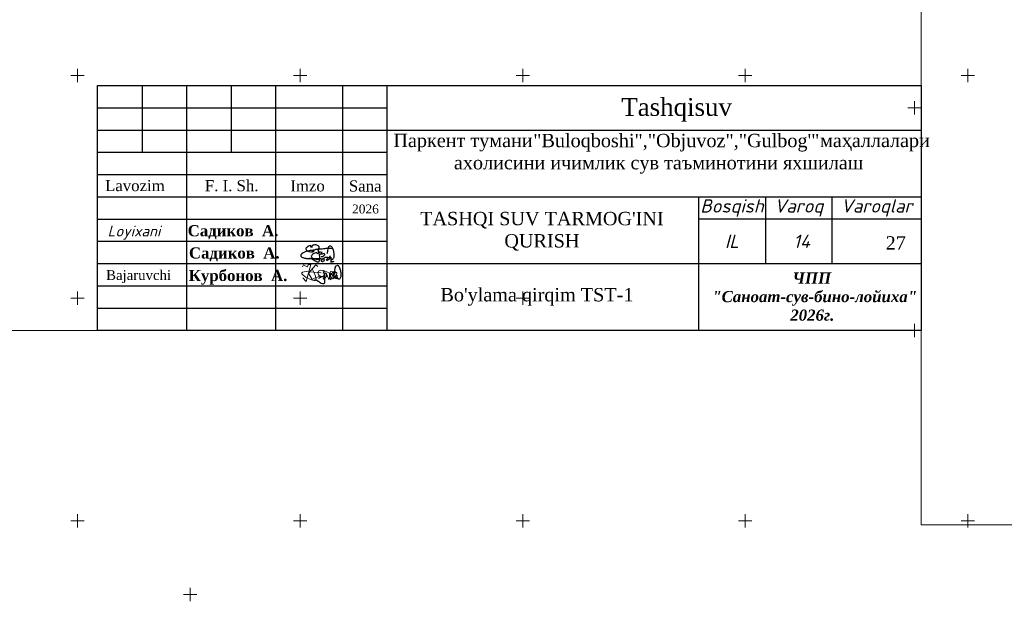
# Model space of a CAD drawing. Header units: millimetres. Extents: x 366033 to 446362, y 4247208 to 4265071.
# Tile 84 of 159: x 436052 to 436274, y 4253914 to 4254044. Entities that reach past the tile are written whole.
import ezdxf

# ---------------------------------------------------------------- set-up
doc = ezdxf.new("R2010")
doc.units = ezdxf.units.MM
doc.layers.add('GEODS_POINT_GRID#_B', color=7, linetype='Continuous', true_color=0x000000)
doc.layers.add('план', color=7, linetype='Continuous', lineweight=40)
doc.styles.add('GOST 2.304', font='CS_Gost2304.shx')
doc.styles.add('SHRFT', font='TXT', dxfattribs={"width": 1.75})
doc.styles.get("Standard").update_dxf_attribs({"font": 'times.ttf'})
doc.styles.add('TIMES', font='times.ttf')

# ---------------------------------------------------------------- blocks, each defined once
blk = doc.blocks.new('CrossCoord_m1')
at = {"layer": 'GEODS_POINT_GRID#_B', "color": 3, "lineweight": 20, "true_color": 0x00ff00, "flags": 128}
for points in [[(-3, 0), (3, 0)], [(0, 3), (0, -3)]]:
    blk.add_lwpolyline(points, dxfattribs=at)

msp = doc.modelspace()

# ---------------------------------------------------------------- linework, layer by layer
at = {"color": 250, "lineweight": 25}
for p, q in [((436079.942, 4254029.5, -1731.027), (436079.942, 4254014.5, -1731.027)), ((436089.942, 4254029.5, -1731.027), (436089.942, 4253974.5, -1731.027)), ((436099.942, 4254029.5, -1731.027), (436099.942, 4254014.5, -1731.027)), ((436109.942, 4254029.5, -1731.027), (436109.942, 4253974.5, -1731.027)), ((436124.942, 4254029.5, -1561.607), (436124.942, 4253974.5, -1561.607)), ((436134.942, 4254029.5, -714.51), (436134.942, 4253974.5, -714.51)), ((436069.942, 4254024.5, -714.51), (436134.942, 4254024.5, -714.51)), ((436069.942, 4254019.5, -714.51), (436254.942, 4254019.5, -714.51)), ((436069.942, 4254019.5, -714.51), (436134.942, 4254019.5, -714.51)), ((436069.942, 4254014.5, -714.51), (436134.942, 4254014.5, -714.51)), ((436069.942, 4254009.5, -714.51), (436134.942, 4254009.5, -714.51)), ((436069.942, 4254004.5, -714.51), (436254.942, 4254004.5, -714.51)), ((436204.942, 4254004.5, -714.51), (436204.942, 4253974.5, -714.51)), ((436219.942, 4254004.5, -714.51), (436219.942, 4253989.5, -714.51)), ((436234.942, 4253989.5, -714.51), (436234.942, 4254004.5, -714.51)), ((436069.942, 4253999.5, -714.51), (436134.942, 4253999.5, -714.51)), ((436254.942, 4253999.5, -714.51), (436204.942, 4253999.5, -714.51)), ((436254.942, 4253999.5, -714.51), (436204.942, 4253999.5, -714.51)), ((436069.942, 4253994.5, -714.51), (436134.942, 4253994.5, -714.51)), ((436069.942, 4253989.5, -714.51), (436254.942, 4253989.5, -714.51)), ((436069.942, 4253984.5, -714.51), (436134.942, 4253984.5, -714.51)), ((436069.942, 4253979.5, -714.51), (436134.942, 4253979.5, -714.51))]:
    msp.add_line(p, q, dxfattribs=at)
at = {"color": 5, "lineweight": 25, "ltscale": 2}
for p, q in [((436116.851, 4253992.226, -714.51), (436116.603, 4253992.134, -714.51)), ((436116.851, 4253992.226, -714.51), (436116.603, 4253992.134, -714.51)), ((436117.159, 4253992.296, -714.51), (436116.851, 4253992.226, -714.51)), ((436117.159, 4253992.296, -714.51), (436116.851, 4253992.226, -714.51)), ((436117.511, 4253992.371, -714.51), (436117.159, 4253992.296, -714.51)), ((436117.511, 4253992.371, -714.51), (436117.159, 4253992.296, -714.51)), ((436117.715, 4253992.416, -714.51), (436117.511, 4253992.371, -714.51)), ((436117.715, 4253992.416, -714.51), (436117.511, 4253992.371, -714.51)), ((436118.014, 4253992.463, -714.51), (436117.715, 4253992.416, -714.51)), ((436118.014, 4253992.463, -714.51), (436117.715, 4253992.416, -714.51)), ((436118.347, 4253992.522, -714.51), (436118.014, 4253992.463, -714.51)), ((436118.347, 4253992.522, -714.51), (436118.014, 4253992.463, -714.51)), ((436118.567, 4253992.546, -714.51), (436118.347, 4253992.522, -714.51)), ((436118.567, 4253992.546, -714.51), (436118.347, 4253992.522, -714.51)), ((436118.854, 4253992.597, -714.51), (436118.567, 4253992.546, -714.51)), ((436118.854, 4253992.597, -714.51), (436118.567, 4253992.546, -714.51)), ((436119.24, 4253992.645, -714.51), (436118.854, 4253992.597, -714.51)), ((436119.24, 4253992.645, -714.51), (436118.854, 4253992.597, -714.51)), ((436119.483, 4253992.668, -714.51), (436119.24, 4253992.645, -714.51)), ((436119.483, 4253992.668, -714.51), (436119.24, 4253992.645, -714.51)), ((436119.811, 4253992.715, -714.51), (436119.483, 4253992.668, -714.51)), ((436119.811, 4253992.715, -714.51), (436119.483, 4253992.668, -714.51)), ((436120.039, 4253992.737, -714.51), (436119.811, 4253992.715, -714.51)), ((436120.039, 4253992.737, -714.51), (436119.811, 4253992.715, -714.51)), ((436120.405, 4253992.767, -714.51), (436120.039, 4253992.737, -714.51)), ((436120.405, 4253992.767, -714.51), (436120.039, 4253992.737, -714.51)), ((436120.737, 4253992.788, -714.51), (436120.405, 4253992.767, -714.51)), ((436120.737, 4253992.788, -714.51), (436120.405, 4253992.767, -714.51)), ((436121.014, 4253992.842, -714.51), (436120.737, 4253992.788, -714.51)), ((436121.014, 4253992.842, -714.51), (436120.737, 4253992.788, -714.51)), ((436121.248, 4253992.852, -714.51), (436121.014, 4253992.842, -714.51)), ((436121.248, 4253992.852, -714.51), (436121.014, 4253992.842, -714.51)), ((436121.434, 4253992.86, -714.51), (436121.248, 4253992.852, -714.51)), ((436121.434, 4253992.86, -714.51), (436121.248, 4253992.852, -714.51)), ((436121.791, 4253992.9, -714.51), (436121.434, 4253992.86, -714.51)), ((436121.791, 4253992.9, -714.51), (436121.434, 4253992.86, -714.51)), ((436122.016, 4253992.902, -714.51), (436121.791, 4253992.9, -714.51)), ((436122.016, 4253992.902, -714.51), (436121.791, 4253992.9, -714.51)), ((436122.404, 4253992.905, -714.51), (436122.016, 4253992.902, -714.51)), ((436122.404, 4253992.905, -714.51), (436122.016, 4253992.902, -714.51)), ((436122.556, 4253992.905, -714.51), (436122.404, 4253992.905, -714.51)), ((436122.556, 4253992.905, -714.51), (436122.404, 4253992.905, -714.51)), ((436122.795, 4253992.891, -714.51), (436122.556, 4253992.905, -714.51)), ((436122.795, 4253992.891, -714.51), (436122.556, 4253992.905, -714.51)), ((436115.61, 4253991.476, -714.51), (436115.59, 4253991.26, -714.51)), ((436115.61, 4253991.476, -714.51), (436115.59, 4253991.26, -714.51)), ((436115.59, 4253991.26, -714.51), (436115.625, 4253991.145, -714.51)), ((436115.59, 4253991.26, -714.51), (436115.625, 4253991.145, -714.51)), ((436115.655, 4253991.561, -714.51), (436115.61, 4253991.476, -714.51)), ((436115.655, 4253991.561, -714.51), (436115.61, 4253991.476, -714.51)), ((436115.625, 4253991.145, -714.51), (436115.679, 4253991.09, -714.51)), ((436115.625, 4253991.145, -714.51), (436115.679, 4253991.09, -714.51)), ((436115.836, 4253991.711, -714.51), (436115.655, 4253991.561, -714.51)), ((436115.836, 4253991.711, -714.51), (436115.655, 4253991.561, -714.51)), ((436115.679, 4253991.09, -714.51), (436115.8, 4253990.951, -714.51)), ((436115.679, 4253991.09, -714.51), (436115.8, 4253990.951, -714.51)), ((436115.8, 4253990.951, -714.51), (436115.95, 4253990.896, -714.51)), ((436115.8, 4253990.951, -714.51), (436115.95, 4253990.896, -714.51)), ((436116.15, 4253991.918, -714.51), (436115.836, 4253991.711, -714.51)), ((436116.15, 4253991.918, -714.51), (436115.836, 4253991.711, -714.51)), ((436115.95, 4253990.896, -714.51), (436116.109, 4253990.838, -714.51)), ((436115.95, 4253990.896, -714.51), (436116.109, 4253990.838, -714.51)), ((436116.109, 4253990.838, -714.51), (436116.264, 4253990.782, -714.51)), ((436116.109, 4253990.838, -714.51), (436116.264, 4253990.782, -714.51)), ((436116.413, 4253992.041, -714.51), (436116.15, 4253991.918, -714.51)), ((436116.413, 4253992.041, -714.51), (436116.15, 4253991.918, -714.51)), ((436116.264, 4253990.782, -714.51), (436116.398, 4253990.751, -714.51)), ((436116.264, 4253990.782, -714.51), (436116.398, 4253990.751, -714.51)), ((436116.398, 4253990.751, -714.51), (436116.653, 4253990.707, -714.51)), ((436116.398, 4253990.751, -714.51), (436116.653, 4253990.707, -714.51)), ((436116.603, 4253992.134, -714.51), (436116.413, 4253992.041, -714.51)), ((436116.603, 4253992.134, -714.51), (436116.413, 4253992.041, -714.51)), ((436116.653, 4253990.707, -714.51), (436116.839, 4253990.676, -714.51)), ((436116.653, 4253990.707, -714.51), (436116.839, 4253990.676, -714.51)), ((436116.839, 4253990.676, -714.51), (436117.279, 4253990.667, -714.51)), ((436116.839, 4253990.676, -714.51), (436117.279, 4253990.667, -714.51)), ((436117.279, 4253990.667, -714.51), (436117.549, 4253990.671, -714.51)), ((436117.279, 4253990.667, -714.51), (436117.549, 4253990.671, -714.51)), ((436117.549, 4253990.671, -714.51), (436118.011, 4253990.668, -714.51)), ((436117.549, 4253990.671, -714.51), (436118.011, 4253990.668, -714.51)), ((436118.011, 4253990.668, -714.51), (436118.522, 4253990.658, -714.51)), ((436118.011, 4253990.668, -714.51), (436118.522, 4253990.658, -714.51)), ((436118.522, 4253990.658, -714.51), (436118.909, 4253990.655, -714.51)), ((436118.522, 4253990.658, -714.51), (436118.909, 4253990.655, -714.51)), ((436118.909, 4253990.655, -714.51), (436119.572, 4253990.67, -714.51)), ((436118.909, 4253990.655, -714.51), (436119.572, 4253990.67, -714.51)), ((436119.572, 4253990.67, -714.51), (436120.066, 4253990.66, -714.51)), ((436119.572, 4253990.67, -714.51), (436120.066, 4253990.66, -714.51)), ((436120.066, 4253990.66, -714.51), (436120.545, 4253990.599, -714.51)), ((436120.066, 4253990.66, -714.51), (436120.545, 4253990.599, -714.51)), ((436120.244, 4253990.15, -714.51), (436120.273, 4253990.255, -714.51)), ((436120.244, 4253990.15, -714.51), (436120.273, 4253990.255, -714.51)), ((436120.266, 4253990.079, -714.51), (436120.244, 4253990.15, -714.51)), ((436120.266, 4253990.079, -714.51), (436120.244, 4253990.15, -714.51)), ((436120.311, 4253990.004, -714.51), (436120.266, 4253990.079, -714.51)), ((436120.311, 4253990.004, -714.51), (436120.266, 4253990.079, -714.51)), ((436120.273, 4253990.255, -714.51), (436120.29, 4253990.316, -714.51)), ((436120.273, 4253990.255, -714.51), (436120.29, 4253990.316, -714.51)), ((436120.29, 4253990.316, -714.51), (436120.324, 4253990.373, -714.51)), ((436120.29, 4253990.316, -714.51), (436120.324, 4253990.373, -714.51)), ((436120.37, 4253989.94, -714.51), (436120.311, 4253990.004, -714.51)), ((436120.37, 4253989.94, -714.51), (436120.311, 4253990.004, -714.51)), ((436120.324, 4253990.373, -714.51), (436120.37, 4253990.45, -714.51)), ((436120.324, 4253990.373, -714.51), (436120.37, 4253990.45, -714.51)), ((436120.37, 4253990.45, -714.51), (436120.436, 4253990.5, -714.51)), ((436120.37, 4253990.45, -714.51), (436120.436, 4253990.5, -714.51)), ((436120.411, 4253989.908, -714.51), (436120.37, 4253989.94, -714.51)), ((436120.411, 4253989.908, -714.51), (436120.37, 4253989.94, -714.51)), ((436120.436, 4253990.5, -714.51), (436120.496, 4253990.563, -714.51)), ((436120.436, 4253990.5, -714.51), (436120.496, 4253990.563, -714.51)), ((436120.583, 4253989.928, -714.51), (436120.48, 4253989.908, -714.51)), ((436120.583, 4253989.928, -714.51), (436120.48, 4253989.908, -714.51)), ((436120.496, 4253990.563, -714.51), (436120.601, 4253990.626, -714.51)), ((436120.496, 4253990.563, -714.51), (436120.601, 4253990.626, -714.51)), ((436120.5, 4253990.578, -714.51), (436120.601, 4253990.626, -714.51)), ((436120.5, 4253990.578, -714.51), (436120.601, 4253990.626, -714.51)), ((436120.657, 4253989.956, -714.51), (436120.583, 4253989.928, -714.51)), ((436120.657, 4253989.956, -714.51), (436120.583, 4253989.928, -714.51)), ((436120.601, 4253990.626, -714.51), (436120.772, 4253990.725, -714.51)), ((436120.601, 4253990.626, -714.51), (436120.772, 4253990.725, -714.51)), ((436120.601, 4253990.626, -714.51), (436120.717, 4253990.529, -714.51)), ((436120.601, 4253990.626, -714.51), (436120.717, 4253990.529, -714.51)), ((436120.726, 4253989.987, -714.51), (436120.657, 4253989.956, -714.51)), ((436120.726, 4253989.987, -714.51), (436120.657, 4253989.956, -714.51)), ((436120.717, 4253990.529, -714.51), (436120.776, 4253990.48, -714.51)), ((436120.717, 4253990.529, -714.51), (436120.776, 4253990.48, -714.51)), ((436120.807, 4253990.081, -714.51), (436120.726, 4253989.987, -714.51)), ((436120.807, 4253990.081, -714.51), (436120.726, 4253989.987, -714.51)), ((436120.772, 4253990.725, -714.51), (436120.9, 4253990.799, -714.51)), ((436120.772, 4253990.725, -714.51), (436120.9, 4253990.799, -714.51)), ((436120.776, 4253990.48, -714.51), (436120.807, 4253990.421, -714.51)), ((436120.776, 4253990.48, -714.51), (436120.807, 4253990.421, -714.51)), ((436120.807, 4253990.421, -714.51), (436120.847, 4253990.347, -714.51)), ((436120.807, 4253990.421, -714.51), (436120.847, 4253990.347, -714.51)), ((436120.842, 4253990.16, -714.51), (436120.807, 4253990.081, -714.51)), ((436120.842, 4253990.16, -714.51), (436120.807, 4253990.081, -714.51)), ((436120.867, 4253990.272, -714.51), (436120.842, 4253990.16, -714.51)), ((436120.867, 4253990.272, -714.51), (436120.842, 4253990.16, -714.51)), ((436120.847, 4253990.347, -714.51), (436120.867, 4253990.272, -714.51)), ((436120.847, 4253990.347, -714.51), (436120.867, 4253990.272, -714.51)), ((436120.9, 4253990.799, -714.51), (436121.052, 4253990.907, -714.51)), ((436120.9, 4253990.799, -714.51), (436121.052, 4253990.907, -714.51)), ((436121.052, 4253990.907, -714.51), (436121.163, 4253990.907, -714.51)), ((436121.052, 4253990.907, -714.51), (436121.163, 4253990.907, -714.51)), ((436121.163, 4253990.907, -714.51), (436121.508, 4253990.912, -714.51)), ((436121.163, 4253990.907, -714.51), (436121.508, 4253990.912, -714.51)), ((436121.402, 4253990.413, -714.51), (436121.541, 4253990.575, -714.51)), ((436121.402, 4253990.413, -714.51), (436121.541, 4253990.575, -714.51)), ((436121.402, 4253990.351, -714.51), (436121.402, 4253990.413, -714.51)), ((436121.402, 4253990.351, -714.51), (436121.402, 4253990.413, -714.51)), ((436121.437, 4253990.286, -714.51), (436121.402, 4253990.351, -714.51)), ((436121.437, 4253990.286, -714.51), (436121.402, 4253990.351, -714.51)), ((436121.461, 4253990.242, -714.51), (436121.437, 4253990.286, -714.51)), ((436121.461, 4253990.242, -714.51), (436121.437, 4253990.286, -714.51)), ((436121.518, 4253990.225, -714.51), (436121.461, 4253990.242, -714.51)), ((436121.518, 4253990.225, -714.51), (436121.461, 4253990.242, -714.51)), ((436121.508, 4253990.912, -714.51), (436121.57, 4253990.912, -714.51)), ((436121.508, 4253990.912, -714.51), (436121.57, 4253990.912, -714.51)), ((436121.592, 4253990.225, -714.51), (436121.518, 4253990.225, -714.51)), ((436121.592, 4253990.225, -714.51), (436121.518, 4253990.225, -714.51)), ((436121.541, 4253990.575, -714.51), (436121.611, 4253990.657, -714.51)), ((436121.541, 4253990.575, -714.51), (436121.611, 4253990.657, -714.51)), ((436121.57, 4253990.912, -714.51), (436121.772, 4253990.898, -714.51)), ((436121.57, 4253990.912, -714.51), (436121.772, 4253990.898, -714.51)), ((436121.709, 4253990.297, -714.51), (436121.592, 4253990.225, -714.51)), ((436121.709, 4253990.297, -714.51), (436121.592, 4253990.225, -714.51)), ((436121.611, 4253990.657, -714.51), (436121.819, 4253990.831, -714.51)), ((436121.611, 4253990.657, -714.51), (436121.819, 4253990.831, -714.51)), ((436121.872, 4253990.397, -714.51), (436121.709, 4253990.297, -714.51)), ((436121.872, 4253990.397, -714.51), (436121.709, 4253990.297, -714.51)), ((436121.77, 4253990.79, -714.51), (436121.843, 4253990.856, -714.51)), ((436121.77, 4253990.79, -714.51), (436121.843, 4253990.856, -714.51)), ((436121.772, 4253990.898, -714.51), (436121.943, 4253990.794, -714.51)), ((436121.772, 4253990.898, -714.51), (436121.943, 4253990.794, -714.51)), ((436121.843, 4253990.856, -714.51), (436121.887, 4253990.895, -714.51)), ((436121.843, 4253990.856, -714.51), (436121.887, 4253990.895, -714.51)), ((436121.969, 4253990.489, -714.51), (436121.872, 4253990.397, -714.51)), ((436121.969, 4253990.489, -714.51), (436121.872, 4253990.397, -714.51)), ((436121.887, 4253990.895, -714.51), (436121.971, 4253990.946, -714.51)), ((436121.887, 4253990.895, -714.51), (436121.971, 4253990.946, -714.51)), ((436121.943, 4253990.794, -714.51), (436122.014, 4253990.738, -714.51)), ((436121.943, 4253990.794, -714.51), (436122.014, 4253990.738, -714.51)), ((436122.021, 4253990.571, -714.51), (436121.969, 4253990.489, -714.51)), ((436122.021, 4253990.571, -714.51), (436121.969, 4253990.489, -714.51)), ((436121.971, 4253990.946, -714.51), (436122.026, 4253990.979, -714.51)), ((436121.971, 4253990.946, -714.51), (436122.026, 4253990.979, -714.51)), ((436122.014, 4253990.738, -714.51), (436122.045, 4253990.651, -714.51)), ((436122.014, 4253990.738, -714.51), (436122.045, 4253990.651, -714.51)), ((436122.045, 4253990.651, -714.51), (436122.021, 4253990.571, -714.51)), ((436122.045, 4253990.651, -714.51), (436122.021, 4253990.571, -714.51)), ((436122.026, 4253990.979, -714.51), (436122.083, 4253990.999, -714.51)), ((436122.026, 4253990.979, -714.51), (436122.083, 4253990.999, -714.51)), ((436122.083, 4253990.999, -714.51), (436122.124, 4253991.012, -714.51)), ((436122.083, 4253990.999, -714.51), (436122.124, 4253991.012, -714.51)), ((436122.124, 4253991.012, -714.51), (436122.178, 4253991.012, -714.51)), ((436122.124, 4253991.012, -714.51), (436122.178, 4253991.012, -714.51)), ((436122.178, 4253991.012, -714.51), (436122.222, 4253990.997, -714.51)), ((436122.178, 4253991.012, -714.51), (436122.222, 4253990.997, -714.51)), ((436122.222, 4253990.997, -714.51), (436122.278, 4253990.965, -714.51)), ((436122.222, 4253990.997, -714.51), (436122.278, 4253990.965, -714.51)), ((436122.278, 4253990.965, -714.51), (436122.313, 4253990.944, -714.51)), ((436122.278, 4253990.965, -714.51), (436122.313, 4253990.944, -714.51)), ((436122.313, 4253990.944, -714.51), (436122.34, 4253990.906, -714.51)), ((436122.313, 4253990.944, -714.51), (436122.34, 4253990.906, -714.51)), ((436122.349, 4253990.464, -714.51), (436122.316, 4253990.334, -714.51)), ((436122.349, 4253990.464, -714.51), (436122.316, 4253990.334, -714.51)), ((436122.316, 4253990.334, -714.51), (436122.316, 4253990.243, -714.51)), ((436122.316, 4253990.334, -714.51), (436122.316, 4253990.243, -714.51)), ((436122.316, 4253990.243, -714.51), (436122.342, 4253990.151, -714.51)), ((436122.316, 4253990.243, -714.51), (436122.342, 4253990.151, -714.51)), ((436122.34, 4253990.906, -714.51), (436122.363, 4253990.869, -714.51)), ((436122.34, 4253990.906, -714.51), (436122.363, 4253990.869, -714.51)), ((436122.342, 4253990.151, -714.51), (436122.39, 4253990.059, -714.51)), ((436122.342, 4253990.151, -714.51), (436122.39, 4253990.059, -714.51)), ((436122.378, 4253990.578, -714.51), (436122.349, 4253990.464, -714.51)), ((436122.378, 4253990.578, -714.51), (436122.349, 4253990.464, -714.51)), ((436122.363, 4253990.869, -714.51), (436122.38, 4253990.842, -714.51)), ((436122.363, 4253990.869, -714.51), (436122.38, 4253990.842, -714.51)), ((436122.401, 4253990.77, -714.51), (436122.378, 4253990.677, -714.51)), ((436122.401, 4253990.77, -714.51), (436122.378, 4253990.677, -714.51)), ((436122.378, 4253990.677, -714.51), (436122.378, 4253990.578, -714.51)), ((436122.378, 4253990.677, -714.51), (436122.378, 4253990.578, -714.51)), ((436122.38, 4253990.842, -714.51), (436122.401, 4253990.77, -714.51)), ((436122.38, 4253990.842, -714.51), (436122.401, 4253990.77, -714.51)), ((436122.39, 4253990.059, -714.51), (436122.434, 4253990.026, -714.51)), ((436122.39, 4253990.059, -714.51), (436122.434, 4253990.026, -714.51)), ((436122.434, 4253990.026, -714.51), (436122.513, 4253989.996, -714.51)), ((436122.434, 4253990.026, -714.51), (436122.513, 4253989.996, -714.51)), ((436122.513, 4253989.996, -714.51), (436122.587, 4253989.967, -714.51)), ((436122.513, 4253989.996, -714.51), (436122.587, 4253989.967, -714.51)), ((436122.587, 4253989.967, -714.51), (436122.726, 4253989.967, -714.51)), ((436122.587, 4253989.967, -714.51), (436122.726, 4253989.967, -714.51)), ((436122.726, 4253989.967, -714.51), (436122.816, 4253989.985, -714.51)), ((436122.726, 4253989.967, -714.51), (436122.816, 4253989.985, -714.51)), ((436122.816, 4253989.985, -714.51), (436122.911, 4253989.996, -714.51)), ((436122.816, 4253989.985, -714.51), (436122.911, 4253989.996, -714.51)), ((436122.911, 4253989.996, -714.51), (436123.126, 4253990.026, -714.51)), ((436122.911, 4253989.996, -714.51), (436123.126, 4253990.026, -714.51)), ((436120.48, 4253989.908, -714.51), (436120.411, 4253989.908, -714.51)), ((436120.48, 4253989.908, -714.51), (436120.411, 4253989.908, -714.51)), ((436122.311, 4253989.795, -714.51), (436122.254, 4253989.839, -714.51)), ((436122.407, 4253989.795, -714.51), (436122.311, 4253989.795, -714.51)), ((436122.551, 4253989.822, -714.51), (436122.407, 4253989.795, -714.51)), ((436122.653, 4253989.861, -714.51), (436122.551, 4253989.822, -714.51))]:
    msp.add_line(p, q, dxfattribs=at)
at = {"color": 0, "lineweight": 0, "elevation": -714.51}
for points in [[(435660.942, 4254394.5), (436254.942, 4254394.5), (436254.942, 4253974.5), (435660.942, 4253974.5)], [(436254.942, 4254350.828), (436848.942, 4254350.828), (436848.942, 4253930.828), (436254.942, 4253930.828)]]:
    msp.add_lwpolyline(points, close=True, dxfattribs=at)
at = {"color": 250, "lineweight": 25, "elevation": -714.51}
msp.add_lwpolyline([(436069.942, 4254029.5), (436254.942, 4254029.5), (436254.942, 4253974.5), (436069.942, 4253974.5)], close=True, dxfattribs=at)
at = {"color": 5, "lineweight": 25, "ltscale": 2, "elevation": -714.51}
for points in [[(436118.929, 4253992.705), (436119.222, 4253992.702), (436119.347, 4253992.761), (436119.465, 4253992.849), (436119.548, 4253992.908), (436119.639, 4253992.992), (436119.691, 4253993.041), (436119.748, 4253993.123), (436119.743, 4253993.197), (436119.718, 4253993.318), (436119.698, 4253993.357), (436119.61, 4253993.441), (436119.5, 4253993.52), (436119.373, 4253993.58), (436119.213, 4253993.627), (436118.973, 4253993.675), (436118.777, 4253993.675), (436118.546, 4253993.66), (436118.356, 4253993.632), (436118.186, 4253993.593), (436117.985, 4253993.026), (436117.749, 4253993.524), (436117.533, 4253993.451), (436117.319, 4253993.375), (436117.099, 4253993.248), (436116.928, 4253993.137), (436116.819, 4253993.044), (436116.75, 4253992.892), (436116.738, 4253992.801), (436116.779, 4253992.647), (436116.89, 4253992.456), (436116.948, 4253992.393), (436117.048, 4253992.327), (436117.19, 4253992.276), (436117.387, 4253992.226), (436117.822, 4253992.17), (436118.077, 4253992.14), (436118.204, 4253992.124), (436118.52, 4253992.561), (436118.613, 4253992.532), (436118.397, 4253992.047)], [(436118.929, 4253992.705), (436119.222, 4253992.702), (436119.347, 4253992.761), (436119.465, 4253992.849), (436119.548, 4253992.908), (436119.639, 4253992.992), (436119.691, 4253993.041), (436119.748, 4253993.123), (436119.743, 4253993.197), (436119.718, 4253993.318), (436119.698, 4253993.357), (436119.61, 4253993.441), (436119.5, 4253993.52), (436119.373, 4253993.58), (436119.213, 4253993.627), (436118.973, 4253993.675), (436118.777, 4253993.675), (436118.546, 4253993.66), (436118.356, 4253993.632), (436118.186, 4253993.593), (436117.985, 4253993.026), (436117.749, 4253993.524), (436117.533, 4253993.451), (436117.319, 4253993.375), (436117.099, 4253993.248), (436116.928, 4253993.137), (436116.819, 4253993.044), (436116.75, 4253992.892), (436116.738, 4253992.801), (436116.779, 4253992.647), (436116.89, 4253992.456), (436116.948, 4253992.393), (436117.048, 4253992.327), (436117.19, 4253992.276), (436117.387, 4253992.226), (436117.822, 4253992.17), (436118.077, 4253992.14), (436118.204, 4253992.124), (436118.52, 4253992.561), (436118.613, 4253992.532), (436118.397, 4253992.047)], [(436119.398, 4253992.798), (436119.658, 4253992.705), (436119.455, 4253992.365), (436119.658, 4253992.202), (436119.662, 4253991.826), (436119.726, 4253991.488), (436119.797, 4253991.109), (436119.794, 4253990.667), (436119.794, 4253990.32), (436119.739, 4253990.039), (436119.661, 4253989.923), (436119.577, 4253989.83), (436119.489, 4253989.801), (436119.411, 4253989.8), (436119.287, 4253989.829), (436119.033, 4253989.934), (436118.825, 4253990.051), (436118.54, 4253990.237), (436118.363, 4253990.352), (436118.033, 4253990.543), (436117.623, 4253990.717)], [(436122.14, 4253991.254), (436122.138, 4253990.961), (436122.197, 4253990.836), (436122.284, 4253990.718), (436122.343, 4253990.635), (436122.428, 4253990.544), (436122.476, 4253990.492), (436122.558, 4253990.436), (436122.633, 4253990.44), (436122.754, 4253990.465), (436122.793, 4253990.485), (436122.876, 4253990.573), (436122.956, 4253990.683), (436123.015, 4253990.81), (436123.062, 4253990.97), (436123.11, 4253991.21), (436123.11, 4253991.406), (436123.096, 4253991.637), (436123.068, 4253991.827), (436123.028, 4253991.997), (436122.999, 4253992.258), (436122.959, 4253992.434), (436122.887, 4253992.65), (436122.811, 4253992.864), (436122.684, 4253993.084), (436122.573, 4253993.255), (436122.48, 4253993.364), (436122.328, 4253993.433), (436122.236, 4253993.445), (436122.083, 4253993.404), (436121.891, 4253993.293), (436121.828, 4253993.235), (436121.763, 4253993.135), (436121.712, 4253992.993), (436121.662, 4253992.796), (436121.606, 4253992.361), (436121.575, 4253992.106), (436121.56, 4253991.979), (436121.54, 4253991.913), (436121.511, 4253991.82), (436121.482, 4253991.786)], [(436120.152, 4253991.059), (436120.446, 4253991.057), (436120.571, 4253991.116), (436120.689, 4253991.203), (436120.772, 4253991.262), (436120.863, 4253991.347), (436120.914, 4253991.395), (436120.971, 4253991.477), (436120.967, 4253991.552), (436120.942, 4253991.673), (436120.922, 4253991.712), (436120.833, 4253991.795), (436120.181, 4253991.558), (436120.055, 4253991.617), (436120.436, 4253991.981), (436120.196, 4253992.029), (436120.001, 4253992.029), (436119.769, 4253992.015), (436119.58, 4253991.987), (436119.41, 4253991.673), (436119.148, 4253991.918), (436118.973, 4253991.878), (436118.757, 4253991.806), (436118.543, 4253991.73), (436118.323, 4253991.603), (436118.152, 4253991.492), (436118.043, 4253991.399), (436117.974, 4253991.247), (436117.961, 4253991.155), (436118.002, 4253991.002), (436118.114, 4253990.81), (436118.172, 4253990.747), (436118.272, 4253990.682), (436118.413, 4253990.631), (436118.61, 4253990.581), (436119.046, 4253990.525), (436119.301, 4253990.494), (436119.428, 4253990.479), (436119.494, 4253990.459), (436119.587, 4253990.43), (436119.621, 4253990.401)], [(436120.152, 4253991.059), (436120.446, 4253991.057), (436120.571, 4253991.116), (436120.689, 4253991.203), (436120.772, 4253991.262), (436120.863, 4253991.347), (436120.914, 4253991.395), (436120.971, 4253991.477), (436120.967, 4253991.552), (436120.942, 4253991.673), (436120.922, 4253991.712), (436120.833, 4253991.795), (436120.181, 4253991.558), (436120.055, 4253991.617), (436120.436, 4253991.981), (436120.196, 4253992.029), (436120.001, 4253992.029), (436119.769, 4253992.015), (436119.58, 4253991.987), (436119.41, 4253991.673), (436119.148, 4253991.918), (436118.973, 4253991.878), (436118.757, 4253991.806), (436118.543, 4253991.73), (436118.323, 4253991.603), (436118.152, 4253991.492), (436118.043, 4253991.399), (436117.974, 4253991.247), (436117.961, 4253991.155), (436118.002, 4253991.002), (436118.114, 4253990.81), (436118.172, 4253990.747), (436118.272, 4253990.682), (436118.413, 4253990.631), (436118.61, 4253990.581), (436119.046, 4253990.525), (436119.301, 4253990.494), (436119.428, 4253990.479), (436119.494, 4253990.459), (436119.587, 4253990.43), (436119.621, 4253990.401)], [(436120.554, 4253987.923), (436120.814, 4253987.83), (436120.611, 4253987.49), (436120.814, 4253987.327), (436120.819, 4253986.951), (436120.882, 4253986.613), (436120.954, 4253986.234), (436120.951, 4253985.792), (436120.951, 4253985.445), (436120.895, 4253985.164), (436120.818, 4253985.048), (436120.733, 4253984.955), (436120.646, 4253984.926), (436120.567, 4253984.925), (436120.443, 4253984.955), (436120.189, 4253985.059), (436119.982, 4253985.176), (436119.697, 4253985.362), (436119.519, 4253985.477), (436119.189, 4253985.668), (436118.78, 4253985.842)], [(436123.717, 4253986.87), (436123.715, 4253986.576), (436123.774, 4253986.451), (436123.861, 4253986.333), (436123.921, 4253986.25), (436124.005, 4253986.159), (436124.053, 4253986.108), (436124.135, 4253986.051), (436124.21, 4253986.056), (436124.331, 4253986.08), (436124.37, 4253986.1), (436124.454, 4253986.189), (436124.533, 4253986.298), (436124.592, 4253986.425), (436124.639, 4253986.586), (436124.687, 4253986.826), (436124.687, 4253987.021), (436124.673, 4253987.253), (436124.645, 4253987.442), (436124.606, 4253987.612), (436124.576, 4253987.874), (436124.536, 4253988.049), (436124.464, 4253988.265), (436124.388, 4253988.479), (436124.261, 4253988.699), (436124.15, 4253988.87), (436124.057, 4253988.979), (436123.905, 4253989.048), (436123.813, 4253989.061), (436123.66, 4253989.02), (436123.469, 4253988.908), (436123.405, 4253988.85), (436123.34, 4253988.75), (436123.289, 4253988.609), (436123.239, 4253988.412), (436123.183, 4253987.976), (436123.152, 4253987.721), (436123.137, 4253987.594), (436123.118, 4253987.528), (436123.089, 4253987.435), (436123.06, 4253987.401)]]:
    msp.add_lwpolyline(points, dxfattribs=at)
at = {"color": 5, "lineweight": 5, "elevation": -714.51}
for points in [[(436115.959, 4253988.749), (436116.237, 4253989.235), (436117.025, 4253988.784), (436117.311, 4253989.284), (436117.859, 4253989.284), (436116.816, 4253985.461), (436116.075, 4253986.271)], [(436117.338, 4253987.372), (436118.994, 4253989.212), (436119.441, 4253988.81)], [(436117.338, 4253987.372), (436118.183, 4253985.901), (436118.834, 4253986.274)]]:
    msp.add_lwpolyline(points, dxfattribs=at)
at = {"color": 5, "lineweight": 5}
for points in [[(436118.166, 4253988.292, -714.51), (436118.88, 4253985.714, -714.51), (436115.86, 4253987.204, -714.51), (436120.175, 4253987.41, -714.51)], [(436118.834, 4253986.274, -714.51), (436120.135, 4253986.608, -714.51), (436119.584, 4253986.134, -714.51), (436121.389, 4253986.899, -714.51), (436120.747, 4253985.982, -714.51), (436121.114, 4253987.449, -714.51), (436121.955, 4253985.89, -714.51), (436122.123, 4253987.51, -714.51), (436122.337, 4253985.875, -714.51), (436122.138, 4253986.547, -714.51), (436123.362, 4253987.755, -714.51), (436122.765, 4253986.517, -714.51), (436123.331, 4253986.379, -714.51), (436122.368, 4253987.77, -714.51), (436122.781, 4253986.073, -714.51), (436123.668, 4253987.51, -714.51), (436122.98, 4253986.853, -714.51), (436123.714, 4253986.043, -714.51), (436119.599, 4253987.785, -714.51), (436119.569, 4253986.96, -714.51), (436121.068, 4253986.639, -714.51)]]:
    msp.add_spline(points, degree=3, dxfattribs=at)

# ---------------------------------------------------------------- block references
at = {"layer": 'GEODS_POINT_GRID#_B', "color": 3, "true_color": 0x00ff00, "xscale": 0.5, "yscale": 0.5, "zscale": 0.5}
for p in [(436065.442, 4254031.728, -714.51), (436115.442, 4254031.728, -714.51), (436165.442, 4254031.728, -714.51), (436215.442, 4254031.728, -714.51), (436265.442, 4254031.728, -714.51), (436253.442, 4254024.5, -714.51), (436065.442, 4253981.728, -714.51), (436115.442, 4253981.728, -714.51), (436165.442, 4253981.728, -714.51), (436253.442, 4253974.5, -714.51), (436065.442, 4253931.728, -714.51), (436115.442, 4253931.728, -714.51), (436165.442, 4253931.728, -714.51), (436215.442, 4253931.728, -714.51), (436265.442, 4253931.728, -714.51), (436090.747, 4253915.123)]:
    msp.add_blockref('CrossCoord_m1', p, dxfattribs=at)

# ---------------------------------------------------------------- texts
for s, insert, char_height, width, attachment_point in [('\\pi-40.048;Tashqisuv', (436227.642, 4254026.683, -714.51), 4, 4.20261, 1), ('{\\fISOCPEUR|b0|i1|c204|p34;Bosqish}', (436212.442, 4254002, -714.51), 3, 15, 5), ('{\\fISOCPEUR|b0|i1|c204|p34;Va\\fISOCPEUR|b0|i1|c0|p34;roq}', (436227.442, 4254002, -714.51), 3, 15, 5), ('{\\fISOCPEUR|b0|i1|c204|p34;Va\\fISOCPEUR|b0|i1|c0|p34;roq\\fISOCPEUR|b0|i1|c204|p34;lar}', (436244.942, 4254002, -714.51), 3, 37.25162, 5), ('{\\fTimes New Roman|b0|i0|c204|p18;2026}', (436127.106, 4254002.764, -714.51), 2, 10.68651, 1), ('{\\fISOCPEUR|b0|i1|c204|p34;IL}', (436212.442, 4253994.5, -714.51), 3, 15, 5), ('{\\fISOCPEUR|b0|i1|c0|p34;1\\fISOCPEUR|b0|i1|c204|p34;4}', (436228.099, 4253994.5, -714.51), 3, 15, 5)]:
    msp.add_mtext(s, dxfattribs=dict(insert=insert, char_height=char_height, width=width, attachment_point=attachment_point))
at = {"color": 0, "lineweight": 5, "insert": (436136.396, 4254018.672, -714.51), "char_height": 3, "width": 154.9538, "attachment_point": 1}
msp.add_mtext('Паркент тумани                                                         маҳаллалари \\P            ахолисини ичимлик сув таъминотини яхшилаш', dxfattribs=at)
at = {"color": 0, "lineweight": 0, "insert": (436167.807, 4254018.648, -714.51), "char_height": 3, "width": 67.69207, "attachment_point": 1}
msp.add_mtext('"Buloqboshi","Objuvoz","Gulbog\'"', dxfattribs=at)
at = {"lineweight": 25, "ltscale": 100, "attachment_point": 1, "style": 'GOST 2.304'}
for s, insert, char_height, width in [('{\\fTimes New Roman|b0|i0|c204|p18;Lavozim}', (436071.631, 4254008.27, -714.51), 2.5, 7.14649), ('{\\fTimes New Roman|b0|i0|c204|p18;F. I. Sh.}', (436094.041, 4254008.254, -714.51), 2.5, 13.23723), ('{\\fTimes New Roman|b0|i0|c204|p18;Imzo}', (436113.234, 4254008.215, -714.51), 2.5, 12.27251), ('{\\fTimes New Roman|b0|i0|c204|p18;Bajaruvchi}', (436071.88, 4253988.021, 302.006), 2.2, 8.90888)]:
    msp.add_mtext(s, dxfattribs=dict(at, insert=insert, char_height=char_height, width=width))
at = {"color": 250, "lineweight": 25, "ltscale": 100, "insert": (436126.393, 4254008.188, -714.51), "char_height": 2.5, "width": 8.14319, "attachment_point": 1, "style": 'GOST 2.304'}
msp.add_mtext('{\\fTimes New Roman|b0|i0|c204|p18;Sana}', dxfattribs=at)
at = {"color": 5, "insert": (436169.756, 4253996.745, -714.51), "char_height": 3, "width": 64.16731, "attachment_point": 5}
msp.add_mtext("{\\fTimes New Roman|b0|i0|c204|p18;\\C7;TASHQI SUV TARMOG'INI\\PQURISH}", dxfattribs=at)
at = {"color": 7, "insert": (436078.131, 4253996.44, -714.51), "char_height": 0.16239, "width": 16.23922, "attachment_point": 5, "style": 'SHRFT'}
msp.add_mtext('{\\fISOCPEUR|b0|i1|c0|p34;\\H15x;Loyixani} ', dxfattribs=at)
at = {"color": 0, "char_height": 2.5, "attachment_point": 1}
for s, insert in [('{\\fTimes New Roman|b1|i0|c204|p18;Садиков  А.}', (436090.192, 4253998.137, -714.51)), ('{\\fTimes New Roman|b1|i0|c204|p18;Садиков  А.}', (436090.481, 4253993.14, -714.51)), ('{\\fTimes New Roman|b1|i0|c204|p18;Курбонов  А.}', (436090.423, 4253988.076, -714.51))]:
    msp.add_mtext(s, dxfattribs=dict(at, insert=insert))
at = {"color": 0, "insert": (436246.959, 4253995.638, -714.51), "char_height": 3.0064, "width": 1.92475, "attachment_point": 1, "style": 'TIMES'}
msp.add_mtext('27', dxfattribs=at)
at = {"color": 0, "ltscale": 0.1, "insert": (436225.303, 4253987.503, -714.51), "char_height": 2.5, "attachment_point": 1}
msp.add_mtext_dynamic_manual_height_columns('\\pi0.71954;{\\fTimes New Roman|b1|i1|c204|p18;ЧПП\\P\\pi-17.28155;"Cаноат-сув-бино-лойиха"\\P\\pi0.24549;2026г.}', width=9.80425, gutter_width=12.5, heights=[0], dxfattribs=at)
at = {"layer": 'план', "color": 0, "lineweight": 20, "insert": (436146.966, 4253984.009, -713.991), "char_height": 3, "width": 48.58877, "attachment_point": 1}
msp.add_mtext("{\\fTimes New Roman|b0|i0|c204|p18;Bo'ylama qirqim TST-1 }", dxfattribs=at)

doc.saveas('drawing.dxf')
